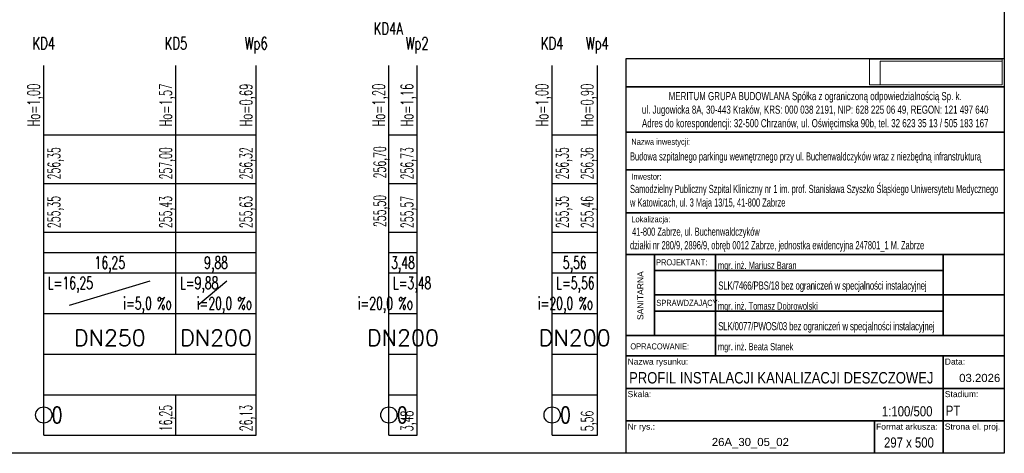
# Model space of a CAD drawing. Extents: x -1374 to -874, y -87 to 221.
# Tile 8 of 10: x -1116 to -874, y -87 to 19. Entities that reach past the tile are written whole.
import ezdxf
from ezdxf.enums import TextEntityAlignment as Align

# ---------------------------------------------------------------- set-up
doc = ezdxf.new("R2010")
doc.units = 0
doc.header["$MEASUREMENT"] = 0
for name, color, linetype, lineweight in [('__opis', 7, 'Continuous', 0), ('_MGB_TABELKA_TEKST', 7, 'Continuous', 20), ('MB_proj_KD', 3, 'Continuous', 40), ('MGB_JT_OPISY', 7, 'Continuous', 30), ('MGB_JT_TABELA', 7, 'Continuous', 30)]:
    doc.layers.add(name, color=color, linetype=linetype, lineweight=lineweight)
for name, color, linetype in [('cienka', 7, 'Continuous'), ('cienka2', 1, 'Continuous'), ('gruba', 3, 'Continuous'), ('RAMKA Europrojekt', 7, 'Continuous'), ('srednia', 2, 'Continuous')]:
    doc.layers.add(name, color=color, linetype=linetype)
doc.styles.add('Arial', font='txt')
doc.styles.add('Arial Narrow_1', font='txt', dxfattribs={"width": 0.7, "height": 2})
doc.styles.add('Arial_1', font='txt', dxfattribs={"width": 0.8, "height": 2.5})
doc.styles.add('Arial_2', font='txt', dxfattribs={"width": 0.7, "height": 1.5})
doc.styles.add('Arial_3', font='txt', dxfattribs={"height": 2.8})
doc.styles.add('Arial_4', font='txt', dxfattribs={"height": 2})
doc.styles.add('Arial_5', font='txt', dxfattribs={"width": 0.7, "height": 2})
doc.styles.add('ROMANS', font='ROMANS')
picture_1 = doc.add_image_def('image1.png', size_in_pixel=(278, 54))
picture_2 = doc.add_image_def('image2.png', size_in_pixel=(278, 54))

msp = doc.modelspace()

# ---------------------------------------------------------------- linework, layer by layer
at = {"layer": 'cienka', "color": 7, "linetype": 'Continuous', "ltscale": 0.01}
for p, q in [((-1110.22165, -8.86939), (-1110.22165, 8.13061)), ((-1077.72165, -8.86939), (-1077.72165, 8.13061)), ((-1057.96746, -8.86939), (-1057.96746, 8.13061)), ((-1025.3611, -8.86939), (-1025.3611, 8.13061)), ((-1018.39547, -8.86939), (-1018.39547, 8.13061)), ((-985.20306, -8.86939), (-985.20306, 8.13061)), ((-974.0891, -8.86939), (-974.0891, 8.13061)), ((-1110.22165, -20.86939), (-1110.22165, -8.86939)), ((-1110.22165, -8.86939), (-1057.96746, -8.86939)), ((-1077.72165, -20.86939), (-1077.72165, -8.86939)), ((-1057.96746, -20.86939), (-1057.96746, -8.86939)), ((-1025.3611, -20.86939), (-1025.3611, -8.86939)), ((-1025.3611, -8.86939), (-1018.39547, -8.86939)), ((-1018.39547, -20.86939), (-1018.39547, -8.86939)), ((-985.20306, -20.86939), (-985.20306, -8.86939)), ((-985.20306, -8.86939), (-974.0891, -8.86939)), ((-974.0891, -20.86939), (-974.0891, -8.86939)), ((-1110.22165, -20.86939), (-1057.96746, -20.86939)), ((-1110.22165, -32.86939), (-1110.22165, -20.86939)), ((-1077.72165, -32.86939), (-1077.72165, -20.86939)), ((-1057.96746, -32.86939), (-1057.96746, -20.86939)), ((-1025.3611, -20.86939), (-1018.39547, -20.86939)), ((-1025.3611, -32.86939), (-1025.3611, -20.86939)), ((-1018.39547, -32.86939), (-1018.39547, -20.86939)), ((-985.20306, -20.86939), (-974.0891, -20.86939)), ((-985.20306, -32.86939), (-985.20306, -20.86939)), ((-974.0891, -32.86939), (-974.0891, -20.86939)), ((-1110.22165, -32.86939), (-1057.96746, -32.86939)), ((-1110.22165, -42.86939), (-1110.22165, -32.86939)), ((-1077.72165, -42.86939), (-1077.72165, -32.86939)), ((-1057.96746, -42.86939), (-1057.96746, -32.86939)), ((-1025.3611, -32.86939), (-1018.39547, -32.86939)), ((-1025.3611, -42.86939), (-1025.3611, -32.86939)), ((-1018.39547, -42.86939), (-1018.39547, -32.86939)), ((-985.20306, -32.86939), (-974.0891, -32.86939)), ((-985.20306, -42.86939), (-985.20306, -32.86939)), ((-974.0891, -42.86939), (-974.0891, -32.86939)), ((-1110.22165, -37.86939), (-1057.96746, -37.86939)), ((-1025.3611, -37.86939), (-1018.39547, -37.86939)), ((-985.20306, -37.86939), (-974.0891, -37.86939)), ((-1110.22165, -42.86939), (-1057.96746, -42.86939)), ((-1110.22165, -52.86939), (-1110.22165, -42.86939)), ((-1077.72165, -52.86939), (-1077.72165, -42.86939)), ((-1057.96746, -52.86939), (-1057.96746, -42.86939)), ((-1025.3611, -42.86939), (-1018.39547, -42.86939)), ((-1025.3611, -52.86939), (-1025.3611, -42.86939)), ((-1018.39547, -52.86939), (-1018.39547, -42.86939)), ((-985.20306, -42.86939), (-974.0891, -42.86939)), ((-985.20306, -52.86939), (-985.20306, -42.86939)), ((-974.0891, -52.86939), (-974.0891, -42.86939)), ((-1110.22165, -52.86939), (-1057.96746, -52.86939)), ((-1110.22165, -62.86939), (-1110.22165, -52.86939)), ((-1077.72165, -62.86939), (-1077.72165, -52.86939)), ((-1057.96746, -62.86939), (-1057.96746, -52.86939)), ((-1025.3611, -52.86939), (-1018.39547, -52.86939)), ((-1025.3611, -62.86939), (-1025.3611, -52.86939)), ((-1018.39547, -62.86939), (-1018.39547, -52.86939)), ((-985.20306, -52.86939), (-974.0891, -52.86939)), ((-985.20306, -62.86939), (-985.20306, -52.86939)), ((-974.0891, -62.86939), (-974.0891, -52.86939)), ((-1110.22165, -62.86939), (-1057.96746, -62.86939)), ((-1110.22165, -72.86939), (-1110.22165, -62.86939)), ((-1057.96746, -72.86939), (-1057.96746, -62.86939)), ((-1025.3611, -62.86939), (-1018.39547, -62.86939)), ((-1025.3611, -72.86939), (-1025.3611, -62.86939)), ((-1018.39547, -72.86939), (-1018.39547, -62.86939)), ((-985.20306, -62.86939), (-974.0891, -62.86939)), ((-985.20306, -72.86939), (-985.20306, -62.86939)), ((-974.0891, -72.86939), (-974.0891, -62.86939)), ((-1110.22165, -72.86939), (-1057.96746, -72.86939)), ((-1110.22165, -82.86939), (-1110.22165, -72.86939)), ((-1110.22165, -82.86939), (-1110.22165, -72.86939)), ((-1110.22165, -82.86939), (-1110.22165, -72.86939)), ((-1077.72165, -82.86939), (-1077.72165, -72.86939)), ((-1057.96746, -82.86939), (-1057.96746, -72.86939)), ((-1025.3611, -72.86939), (-1018.39547, -72.86939)), ((-1025.3611, -82.86939), (-1025.3611, -72.86939)), ((-1025.3611, -82.86939), (-1025.3611, -72.86939)), ((-1025.3611, -82.86939), (-1025.3611, -72.86939)), ((-1018.39547, -82.86939), (-1018.39547, -72.86939)), ((-985.20306, -72.86939), (-974.0891, -72.86939)), ((-985.20306, -82.86939), (-985.20306, -72.86939)), ((-985.20306, -82.86939), (-985.20306, -72.86939)), ((-985.20306, -82.86939), (-985.20306, -72.86939)), ((-974.0891, -82.86939), (-974.0891, -72.86939)), ((-1110.22165, -82.86939), (-1057.96746, -82.86939)), ((-1025.3611, -82.86939), (-1018.39547, -82.86939)), ((-985.20306, -82.86939), (-974.0891, -82.86939))]:
    msp.add_line(p, q, dxfattribs=at)
for centre in [(-1110.22165, -77.86939), (-1025.3611, -77.86939), (-985.20306, -77.86939)]:
    msp.add_circle(centre, 2, dxfattribs=at)
at = {"layer": 'MGB_JT_TABELA'}
for points in [[(-967.00807, 9.92625), (-874.00807, 9.92625), (-874.00807, 2.92625), (-967.00807, 2.92625)], [(-967.00807, 2.92625), (-874.00807, 2.92625), (-874.00807, -8.24615), (-967.00807, -8.24615)], [(-967.00807, -8.24615), (-874.00807, -8.24615), (-874.00807, -17.54014), (-967.00807, -17.54014)], [(-967.00807, -17.54014), (-874.00807, -17.54014), (-874.00807, -28.14267), (-967.00807, -28.14267)], [(-967.00807, -28.14267), (-874.00807, -28.14267), (-874.00807, -38.32937), (-967.00807, -38.32937)], [(-967.00807, -38.32937), (-960.00807, -38.32937), (-960.00807, -58.32937), (-967.00807, -58.32937)], [(-960.00807, -38.32937), (-945.00807, -38.32937), (-945.00807, -42.32937), (-960.00807, -42.32937)], [(-945.00807, -38.32937), (-889.00807, -38.32937), (-889.00807, -42.32937), (-945.00807, -42.32937)], [(-889.00807, -38.32937), (-874.00807, -38.32937), (-874.00807, -48.32937), (-889.00807, -48.32937)], [(-960.00807, -42.32937), (-945.00807, -42.32937), (-945.00807, -48.32937), (-960.00807, -48.32937)], [(-945.00807, -42.32937), (-889.00807, -42.32937), (-889.00807, -48.32937), (-945.00807, -48.32937)], [(-960.00807, -48.32937), (-945.00807, -48.32937), (-945.00807, -52.32937), (-960.00807, -52.32937)], [(-945.00807, -48.32937), (-889.00807, -48.32937), (-889.00807, -52.32937), (-945.00807, -52.32937)], [(-889.00807, -48.32937), (-874.00807, -48.32937), (-874.00807, -58.32937), (-889.00807, -58.32937)], [(-960.00807, -52.32937), (-945.00807, -52.32937), (-945.00807, -58.32937), (-960.00807, -58.32937)], [(-945.00807, -52.32937), (-889.00807, -52.32937), (-889.00807, -58.32937), (-945.00807, -58.32937)], [(-967.00807, -58.32937), (-945.00807, -58.32937), (-945.00807, -63.30779), (-967.00807, -63.30779)], [(-945.00807, -58.32937), (-874.00807, -58.32937), (-874.00807, -63.30779), (-945.00807, -63.30779)], [(-967.00807, -63.30779), (-889.00807, -63.30779), (-889.00807, -71.30779), (-967.00807, -71.30779)], [(-889.00807, -63.30779), (-874.00807, -63.30779), (-874.00807, -71.30779), (-889.00807, -71.30779)], [(-967.00807, -71.30779), (-889.00807, -71.30779), (-889.00807, -79.30779), (-967.00807, -79.30779)], [(-889.00807, -71.30779), (-874.00807, -71.30779), (-874.00807, -79.30779), (-889.00807, -79.30779)], [(-967.00807, -79.30779), (-905.90807, -79.30779), (-905.90807, -87.30779), (-967.00807, -87.30779)], [(-905.90807, -79.30779), (-889.00807, -79.30779), (-889.00807, -87.30779), (-905.90807, -87.30779)], [(-889.00807, -79.30779), (-874.00807, -79.30779), (-874.00807, -87.30779), (-889.00807, -87.30779)]]:
    msp.add_lwpolyline(points, close=True, dxfattribs=at)
at = {"layer": 'RAMKA Europrojekt'}
msp.add_lwpolyline([(-1374.00807, 197.77651), (-874.00807, 197.77651), (-874.00807, -87.30779), (-1374.00807, -87.30779)], close=True, dxfattribs=at)
at = {"layer": 'srednia', "color": 2, "linetype": 'Continuous', "ltscale": 0.01}
for p, q in [((-1103.92165, -50.86939), (-1084.02165, -44.86939)), ((-1072.32165, -50.86939), (-1065.16746, -44.86939))]:
    msp.add_line(p, q, dxfattribs=at)

# ---------------------------------------------------------------- texts
at = {"layer": '__opis', "lineweight": 30, "char_height": 2, "attachment_point": 1, "style": 'Arial Narrow_1'}
for s, insert, width in [('{\\W0.8;Samodzielny Publiczny Szpital Kliniczny nr 1 im. prof. Stanisława Szyszko Śląskiego Uniwersytetu Medycznego w Katowicach, ul. 3 Maja 13/15, 41-800 Zabrze}', (-966.04909, -21.22635), 91.0199227), ('{\\W0.8; 41-800 Zabrze, ul. Buchenwaldczyków\\Pdziałki nr 280/9, 2896/9, obręb 0012 Zabrze, jednostka ewidencyjna 247801_1 M. Zabrze}', (-966.04909, -31.73867), 73.3234915)]:
    msp.add_mtext(s, dxfattribs=dict(at, insert=insert, width=width))
at = {"layer": '_MGB_TABELKA_TEKST', "color": 7, "linetype": 'Continuous', "char_height": 2, "width": 56, "attachment_point": 4, "line_spacing_factor": 1.124233, "style": 'Arial_5'}
for s, insert in [('\\pxqc;{\\T0.95;\\C256;SLK/7466/PBS/18\\A1;\\C7; \\A0;\\C256;bez ograniczeń w specjalności instalacyjnej}', (-946.75292, -46.30779)), ('\\pxqc;{\\T0.95;\\C256;SLK/0077/PWOS/03\\A1;\\C7; bez ograniczeń w specjalności instalacyjnej}', (-945.79771, -56.30779))]:
    msp.add_mtext(s, dxfattribs=dict(at, insert=insert))
at = {"layer": 'cienka', "color": 7, "linetype": 'Continuous', "ltscale": 0.01, "style": 'ROMANS', "width": 0.6}
for s, p in [('Ho=1,57', (-1078.72165, -6.86939)), ('Ho=1,16', (-1019.39547, -6.86939)), ('Ho=1,00', (-1111.22165, -6.86939)), ('Ho=0,69', (-1058.96746, -6.86939)), ('Ho=1,20', (-1026.3611, -6.86939)), ('Ho=1,00', (-986.20306, -6.86939)), ('Ho=0,90', (-975.0891, -6.86939))]:
    msp.add_text(s, height=3, rotation=90, dxfattribs=at).set_placement(p)
at = {"layer": 'cienka2', "color": 1, "linetype": 'Continuous', "ltscale": 0.01, "style": 'ROMANS', "width": 0.56}
for s, p in [('256,35', (-1106.22165, -19.86939)), ('257,00', (-1078.72165, -19.86939)), ('256,32', (-1058.96746, -19.86939)), ('256,70', (-1026.08572, -19.61778)), ('256,73', (-1019.39547, -19.86939)), ('256,35', (-981.20306, -19.86939)), ('256,36', (-975.0891, -19.86939)), ('255,35', (-1106.22165, -31.86939)), ('255,43', (-1078.72165, -31.86939)), ('255,63', (-1058.96746, -31.86939)), ('255,50', (-1026.08572, -31.61778)), ('255,57', (-1019.39547, -31.86939)), ('255,35', (-981.20306, -31.86939)), ('255,46', (-975.0891, -31.86939)), ('16,25', (-1078.72165, -81.86939)), ('26,13', (-1058.96746, -81.86939)), ('3,48', (-1019.39547, -81.86939)), ('5,56', (-975.0891, -81.86939))]:
    msp.add_text(s, height=3, rotation=90, dxfattribs=at).set_placement(p)
at = {"layer": 'cienka2', "color": 1, "linetype": 'Continuous', "ltscale": 0.01, "style": 'ROMANS', "width": 0.65}
for s, p in [('16,25', (-1093.97165, -41.86939)), ('9,88', (-1067.84455, -41.86939)), ('3,48', (-1021.87828, -41.86939)), ('5,56', (-979.64608, -41.86939))]:
    msp.add_text(s, height=3, dxfattribs=at).set_placement(p, align=Align.CENTER)
for s, p in [('L=16,25', (-1109.22165, -46.86939)), ('L=9,88', (-1076.72165, -46.86939)), ('L=3,48', (-1024.3611, -46.86939)), ('L=5,56', (-984.20306, -46.86939))]:
    msp.add_text(s, height=3, dxfattribs=at).set_placement(p)
at = {"layer": 'gruba', "color": 3, "linetype": 'Continuous', "ltscale": 0.01, "style": 'ROMANS', "width": 0.7}
for s, p in [('KD4A', (-1025.50283, 15.76857)), ('KD4', (-1110.22165, 12.13061)), ('KD5', (-1077.72165, 12.13061)), ('Wp6', (-1057.96746, 12.13061)), ('Wp2', (-1018.39547, 12.13061)), ('KD4', (-985.20306, 12.13061)), ('Wp4', (-974.0891, 12.13061))]:
    msp.add_text(s, height=3, dxfattribs=at).set_placement(p, align=Align.CENTER)
at = {"layer": 'gruba', "color": 3, "linetype": 'Continuous', "ltscale": 0.01, "style": 'ROMANS', "width": 0.75}
for p in [(-1108.22165, -79.86939), (-1023.3611, -79.86939), (-983.20306, -79.86939)]:
    msp.add_text('0', height=4, dxfattribs=at).set_placement(p)
at = {"layer": 'MGB_JT_OPISY'}
for s, insert, char_height, width, attachment_point, style in [('{\\W0.7;MERITUM GRUPA BUDOWLANA Spółka z ograniczoną odpowiedzialnością Sp. k. \\Pul. Jugowicka 8A, 30-443 Kraków, KRS: 000 038 2191, NIP: 628 225 06 49, REGON: 121 497 640\\PAdres do korespondencji: 32-500 Chrzanów, ul. Oświęcimska 90b, tel. 32 623 35 13 / 505 183 167 }', (-920.50807, -3.0015), 2, 93, 5, 'Arial_5'), ('Nazwa inwestycji:', (-965.73356, -9.86236), 1.5, 21.5289573, 1, 'Arial_2'), ('\\pxqj;{\\fArial Narrow|b0|i0|c238|p34;Budowa szpitalnego parkingu wewnętrznego przy ul. Buchenwaldczyków wraz z niezbędną infranstrukturą}', (-966.04909, -13.21656), 2, 89.7927189, 1, 'Arial_5'), ('Inwestor:', (-965.73356, -18.43303), 1.5, 7.2392381, 1, 'Arial_2'), ('Lokalizacja:', (-965.73356, -28.92425), 1.5, 9.1472544, 1, 'Arial_2'), ('{\\W0.8;PROJEKTANT:}', (-959.64913, -39.53966), 1.5, 12.2337512, 1, 'Arial_2'), ('mgr. inż. Mariusz Baran', (-944.42308, -41.30779), 1.8, 55.4150085, 4, 'Arial_5'), ('{\\W0.8;SPRAWDZAJĄCY:}', (-959.57854, -49.51495), 1.5, 11.1113887, 1, 'Arial_2'), ('mgr. inż. Tomasz Dobrowolski', (-944.42308, -51.30779), 1.8, 55.4150085, 4, 'Arial_5'), ('{\\W0.8;OPRACOWANIE:}', (-965.96423, -60.23353), 1.5, 13.5264354, 1, 'Arial_2'), ('mgr. inż. Beata Stanek', (-944.42308, -61.30779), 1.8, 55.4150085, 4, 'Arial_5'), ('Nazwa rysunku:', (-966.65012, -63.97519), 1.5, 16.2341719, 1, 'Arial'), ('\\pxqc;{\\fArial Narrow|b0|i0|c238|p34;PROFIL INSTALACJI KANALIZACJI DESZCZOWEJ}', (-928.85608, -68.72768), 2.8, 78, 5, 'Arial_3'), ('Data:', (-888.65012, -63.97519), 1.5, 5.4113906, 1, 'Arial'), ('\\pxqr;03.2026', (-882.00807, -68.7555), 2, 14, 5, 'Arial_4'), ('Skala:', (-966.65012, -71.97519), 1.5, 6.2772131, 1, 'Arial'), ('Stadium:', (-888.65012, -71.97519), 1.5, 9.0189844, 1, 'Arial'), ('1:100/500', (-897.89472, -76.97145), 2.5, 7.1623465, 5, 'Arial_1'), ('PT', (-888.40866, -76.81147), 2.5, 14, 4, 'Arial_1'), ('Format arkusza:', (-905.55012, -79.97519), 1.5, 16.5227794, 1, 'Arial'), ('Strona el. proj.', (-888.65012, -79.97519), 1.5, 14.7911344, 1, 'Arial'), ('Nr rys.:', (-966.65012, -79.97519), 1.5, 7.4316431, 1, 'Arial'), ('26A_30_05_02', (-936.45807, -84.80257), 2, 61.1, 5, 'Arial_4'), ('297 x 500', (-897.45807, -84.66261), 2.5, 16.9, 5, 'Arial_1')]:
    msp.add_mtext(s, dxfattribs=dict(at, insert=insert, char_height=char_height, width=width, attachment_point=attachment_point, style=style))
at = {"layer": 'MGB_JT_OPISY', "insert": (-963.50807, -48.48552), "char_height": 1.5, "width": 20.1423982, "attachment_point": 5, "rotation": 90, "style": 'Arial'}
msp.add_mtext('\\pxqc;SANITARNA', dxfattribs=at)
at = {"layer": 'srednia', "color": 2, "linetype": 'Continuous', "ltscale": 0.01, "style": 'ROMANS', "width": 0.65}
for s, p in [('i=5,0 %o', (-1078.72165, -51.86939)), ('i=20,0 %o', (-1058.96746, -51.86939)), ('i=20,0 %o', (-1019.39547, -51.86939)), ('i=20,0 %o', (-975.0891, -51.86939))]:
    msp.add_text(s, height=3, dxfattribs=at).set_placement(p, align=Align.RIGHT)
at = {"layer": 'srednia', "color": 0, "linetype": 'Continuous', "ltscale": 0.01, "style": 'ROMANS'}
for s, p in [('DN250', (-1093.97165, -60.86939)), ('DN200', (-1067.84455, -60.86939)), ('DN200', (-1021.87828, -60.86939)), ('DN200', (-979.64608, -60.86939))]:
    msp.add_text(s, height=4, dxfattribs=at).set_placement(p, align=Align.CENTER)

# ---------------------------------------------------------------- pictures from other files: only their frames are drawn
at = {"layer": '_MGB_TABELKA_TEKST', "lineweight": 0}
image = msp.add_image(picture_1, insert=(-904.56863, 3.43042), size_in_units=(30, 5.82734), dxfattribs=at)
image.dxf.flags = 7
at = {"layer": 'MB_proj_KD', "color": 0, "lineweight": 0}
image = msp.add_image(picture_2, insert=(-907.16413, 3.43042), size_in_units=(32.5955, 6.3315), dxfattribs=at)
image.dxf.flags = 7

doc.saveas('drawing.dxf')
